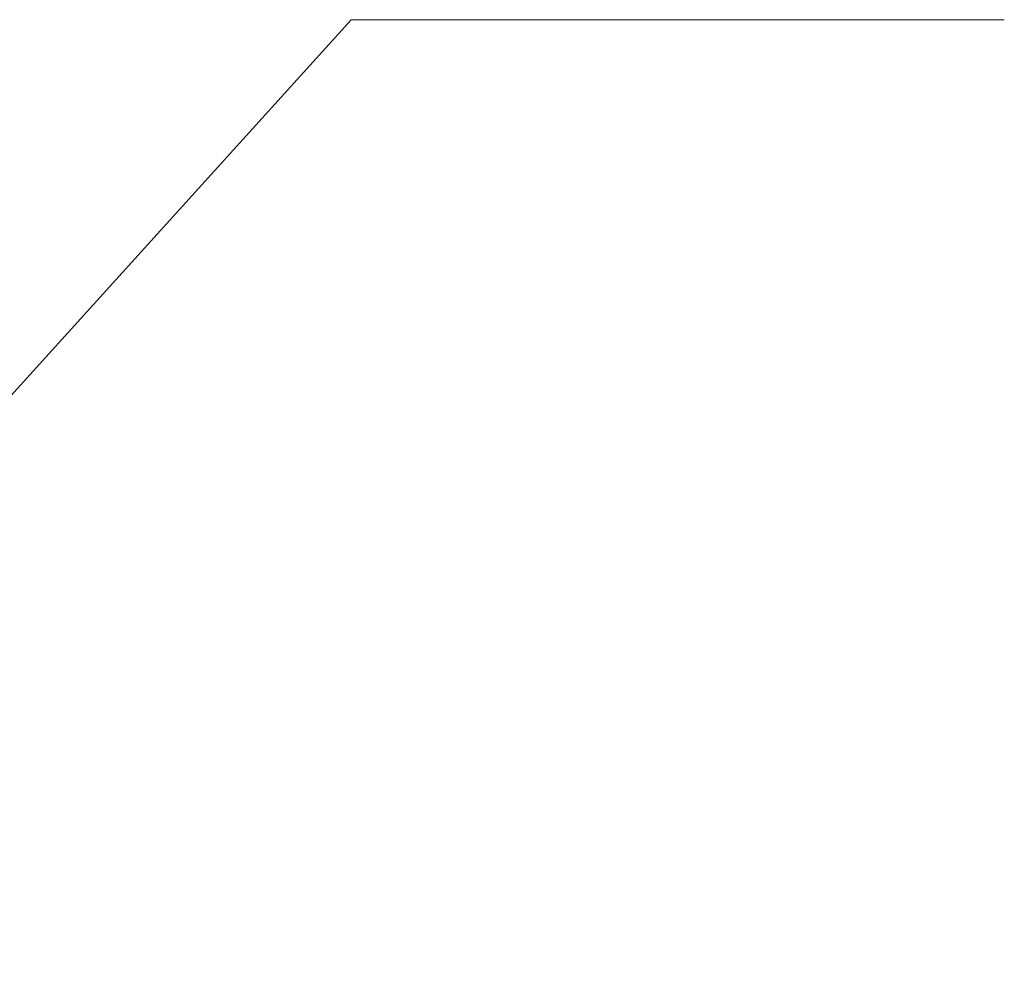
# Model space of a CAD drawing. Header units: inches. Extents: x 15 to 394, y 11 to 241.
# Tile 12 of 83: x 157 to 160.57, y 86.55 to 90.04. Entities that reach past the tile are written whole.
import ezdxf

# ---------------------------------------------------------------- set-up
doc = ezdxf.new("R2010")
doc.units = ezdxf.units.IN
doc.header["$LTSCALE"] = 24
doc.header["$MEASUREMENT"] = 0
doc.layers.get('0').update_dxf_attribs({"lineweight": 0})
doc.layers.add('Symbol (ANSI)', color=7, linetype='Continuous', lineweight=5)
doc.styles.add('ROMANS', font='tahoma.ttf')
doc.dimstyles.new('Default (ANSI)$7', dxfattribs={"dimscale": 24, "dimtxt": 0.07, "dimasz": 0.098425, "dimexe": 0.125, "dimexo": 0.0625, "dimgap": 0.031496, "dimtad": 0, "dimtih": 1, "dimtoh": 1, "dimrnd": 1e-08, "dimzin": 0, "dimdsep": 46, "dimtxsty": 'ROMANS', "dimblk": 'Filled-1', "dimcen": 0.09, "dimdle": 0.393701, "dimclrd": 256, "dimclre": 256, "dimclrt": 256, "dimadec": 0, "dimazin": 0, "dimtfac": 0.928571, "dimtofl": 0, "dimtmove": 0, "dimatfit": 3, "dimfxl": 0, "dimtolj": 1, "dimtzin": 0, "dimlwd": -1, "dimlwe": -1, "dimarcsym": 0})

# ---------------------------------------------------------------- blocks, each defined once
blk = doc.blocks.new('Filled-1')
at = {"color": 0}
for p, q in [((0, 0), (-1, 0.1786)), ((-1, 0.1786), (-1, -0.1786)), ((-1, 0), (0, 0)), ((-1, -0.1786), (0, 0))]:
    blk.add_line(p, q, dxfattribs=at)
at = {"color": 0, "flags": 128}
blk.add_lwpolyline([(-1, -0.1786), (0, 0)], dxfattribs=at)
at = {"color": 0}
blk.add_solid([(-1, -0.1786), (0, 0), (-1, 0.1786), (-1, -0.1786)], dxfattribs=at)

msp = doc.modelspace()

# ---------------------------------------------------------------- leaders
at = {"layer": 'Symbol (ANSI)'}
msp.add_leader([(155.0441, 86.5518), (158.2035, 90.0395), (160.5657, 90.0395)], dimstyle='Default (ANSI)$7', override={"dimtad": 0}, dxfattribs=at)

doc.saveas('drawing.dxf')
